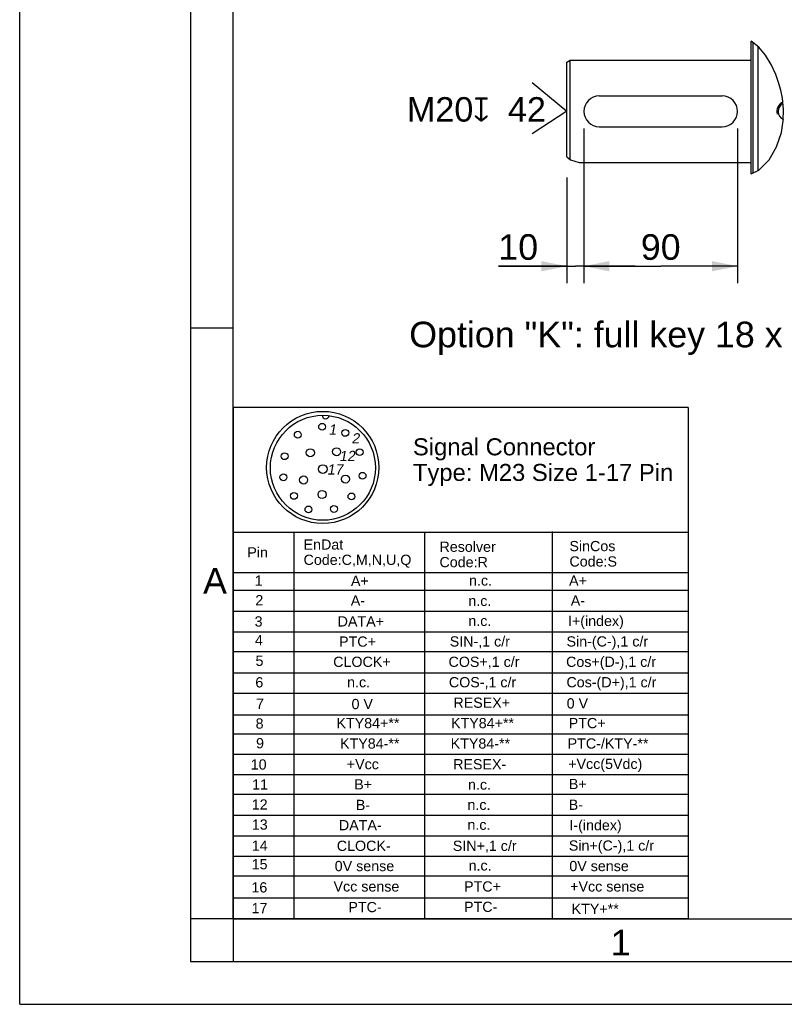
# Model space of a CAD drawing. Header units: millimetres. Extents: x 0 to 420, y 0 to 297.
# Tile 1 of 63: x 0 to 90, y 0 to 115. Entities that reach past the tile are written whole.
import ezdxf

# ---------------------------------------------------------------- set-up
doc = ezdxf.new("R2010")
doc.units = ezdxf.units.MM
doc.header["$LTSCALE"] = 23.1
doc.layers.get('0').update_dxf_attribs({"linetype": 'CONTINUOUS'})
for name, color, linetype in [('COMPONENTS', 7, 'CONTINUOUS'), ('DETAIL', 7, 'CONTINUOUS'), ('DIMENSION', 7, 'CONTINUOUS')]:
    doc.layers.add(name, color=color, linetype=linetype)
doc.styles.get("Standard").update_dxf_attribs({"font": 'arial.ttf'})
doc.styles.add('TEXTSTYLE_2', font='arial.ttf')
doc.styles.add('TEXTSTYLE_4', font='gdt')
doc.dimstyles.new('DIMSTYLE_11', dxfattribs={"dimtxt": 3, "dimasz": 3, "dimexe": 0.18, "dimexo": 0.0625, "dimgap": 0.09, "dimtad": 1, "dimdec": 3, "dimlfac": 5, "dimdsep": 46, "dimtxsty": 'STANDARD', "dimblk": '_FILLED', "dimblk1": '_FILLED', "dimblk2": '_FILLED', "dimcen": 0.09, "dimadec": 0, "dimazin": 0, "dimtp": 0.2, "dimtm": 0.2, "dimtfac": 1, "dimtdec": 3, "dimtofl": 0, "dimtmove": 0, "dimatfit": 3, "dimldrblk": '_FILLED', "dimfxl": 1, "dimtolj": 1, "dimarcsym": 0})
doc.dimstyles.new('DIMSTYLE_12', dxfattribs={"dimtxt": 3, "dimasz": 3, "dimexe": 0.18, "dimexo": 0.0625, "dimgap": 0.09, "dimtad": 1, "dimdec": 3, "dimlfac": 5, "dimdsep": 46, "dimtxsty": 'STANDARD', "dimblk": '_FILLED', "dimblk1": '_FILLED', "dimblk2": '_FILLED', "dimcen": 0.09, "dimadec": 0, "dimazin": 0, "dimtp": 0.3, "dimtm": 0.3, "dimtfac": 1, "dimtdec": 3, "dimtofl": 0, "dimtmove": 0, "dimatfit": 3, "dimldrblk": '_FILLED', "dimfxl": 1, "dimtolj": 1, "dimarcsym": 0})

# ---------------------------------------------------------------- blocks, each defined once
blk = doc.blocks.new('_FILLED')
at = {"color": 0, "linetype": 'BYBLOCK'}
blk.add_solid([(0, 0), (-1, 0.2), (-1, -0.2)], dxfattribs=at)
blk = doc.blocks.new('*D17')
at = {"layer": 'DIMENSION', "color": 2, "linetype": 'CONTINUOUS'}
for p, q in [((66.09, 102.63), (66.09, 84.48)), ((64.09, 96.86), (64.09, 84.48)), ((64.09, 86.48), (56.07, 86.48)), ((56.07, 86.48), (65.09, 86.48)), ((72.09, 86.48), (65.09, 86.48)), ((66.09, 86.48), (72.09, 86.48))]:
    blk.add_line(p, q, dxfattribs=at)
at = {"layer": 'DIMENSION', "color": 2, "linetype": 'CONTINUOUS', "xscale": 3, "yscale": 3, "zscale": 3}
blk.add_blockref('_FILLED', (64.09, 86.48), dxfattribs=at)
at = {"layer": 'DIMENSION', "color": 2, "linetype": 'CONTINUOUS', "xscale": 3, "yscale": 3, "zscale": 3, "rotation": 180}
blk.add_blockref('_FILLED', (66.09, 86.48), dxfattribs=at)
at = {"layer": 'DIMENSION', "color": 2, "linetype": 'CONTINUOUS', "insert": (60.73, 90.23), "char_height": 3, "width": 4.6617, "attachment_point": 3, "line_spacing_factor": 0.9}
blk.add_mtext('10', dxfattribs=at)
blk = doc.blocks.new('*D18')
at = {"layer": 'DIMENSION', "color": 2, "linetype": 'CONTINUOUS'}
for p, q in [((66.09, 102.63), (66.09, 84.48)), ((84.09, 102.63), (84.09, 84.48)), ((66.09, 86.48), (75.09, 86.48)), ((84.09, 86.48), (75.09, 86.48))]:
    blk.add_line(p, q, dxfattribs=at)
at = {"layer": 'DIMENSION', "color": 2, "linetype": 'CONTINUOUS', "xscale": 3, "yscale": 3, "zscale": 3, "rotation": 180}
blk.add_blockref('_FILLED', (66.09, 86.48), dxfattribs=at)
at = {"layer": 'DIMENSION', "color": 2, "linetype": 'CONTINUOUS', "xscale": 3, "yscale": 3, "zscale": 3}
blk.add_blockref('_FILLED', (84.09, 86.48), dxfattribs=at)
at = {"layer": 'DIMENSION', "color": 2, "linetype": 'CONTINUOUS', "insert": (75.09, 90.23), "char_height": 3, "width": 4.6617, "attachment_point": 2, "line_spacing_factor": 0.9}
blk.add_mtext('90', dxfattribs=at)
blk = doc.blocks.new('17PINS_BL2', base_point=(51.65, 39.93))
at = {"layer": 'DETAIL', "color": 2, "linetype": 'CONTINUOUS'}
for p, q in [((24.99, 69.93), (24.99, 9.93)), ((78.31, 69.93), (24.99, 69.93)), ((78.31, 69.93), (78.31, 10)), ((62.37, 55.39), (62.37, 10)), ((24.99, 55.32), (78.31, 55.32)), ((32.11, 55.32), (32.11, 10)), ((47.42, 55.32), (47.42, 10)), ((24.99, 50.58), (78.31, 50.58)), ((24.99, 48.54), (78.31, 48.54)), ((24.99, 46.08), (78.31, 46.08)), ((24.99, 43.65), (78.31, 43.65)), ((24.99, 41.35), (78.31, 41.35)), ((24.99, 38.83), (78.31, 38.83)), ((24.99, 36.46), (78.31, 36.46)), ((24.99, 33.92), (78.31, 33.92)), ((24.99, 31.69), (78.31, 31.69)), ((24.99, 29.31), (78.31, 29.31)), ((24.99, 26.91), (78.31, 26.91)), ((78.31, 24.58), (24.99, 24.58)), ((24.99, 22.16), (78.31, 22.16)), ((24.99, 19.72), (78.31, 19.72)), ((24.99, 17.37), (78.31, 17.37)), ((24.99, 15.04), (78.31, 15.04)), ((24.99, 12.47), (78.31, 12.47)), ((78.25, 10), (24.99, 10))]:
    blk.add_line(p, q, dxfattribs=at)
for centre, radius in [((35.49, 62.9), 6.57), ((35.51, 62.86), 6.15), ((32.57, 66.74), 0.402), ((35.42, 67.66), 0.402), ((38.14, 66.95), 0.402), ((31.03, 64.22), 0.402), ((34.04, 64.62), 0.47), ((37.12, 64.74), 0.47), ((39.82, 64.69), 0.402), ((35.5, 62.71), 0.515), ((40.16, 61.92), 0.402), ((30.89, 61.75), 0.402), ((33.25, 61.43), 0.47), ((38.16, 61.53), 0.47), ((35.42, 59.73), 0.47), ((32.12, 59.57), 0.402), ((38.86, 59.5), 0.402), ((33.82, 57.98), 0.402), ((36.81, 58.04), 0.402)]:
    blk.add_circle(centre, radius, dxfattribs=at)
blk.add_arc((35.84, 69), 0.403, 178.7834, 355.0273, dxfattribs=at)
at = {"layer": 'DETAIL', "color": 2, "linetype": 'CONTINUOUS', "oblique": 10}
for s, height, p in [('1', 1.2, (36.16, 66.74)), ('2', 1.2, (38.86, 65.71)), ('12', 1.196, (37.41, 63.65)), ('17', 1.196, (35.99, 62.07))]:
    blk.add_text(s, height=height, dxfattribs=at).set_placement(p)
at = {"layer": 'DETAIL', "color": 2, "linetype": 'CONTINUOUS'}
for s, height, p in [('Signal Connector', 1.9939, (46.06, 64.32)), ('Type: M23 Size 1-17 Pin', 1.9939, (46.06, 61.32)), ('EnDat', 1.196, (33.25, 53.27)), ('Resolver', 1.196, (49.17, 53.01)), ('SinCos', 1.196, (64.39, 53.09)), ('Pin', 1.196, (26.66, 52.35)), ('Code:C,M,N,U,Q', 1.1964, (33.25, 51.48)), ('Code:R', 1.196, (49.17, 51.21)), ('Code:S', 1.196, (64.39, 51.29)), ('1', 1.2, (27.52, 49.04)), ('A+', 1.196, (38.8, 49.02)), ('n.c.', 1.196, (52.63, 49.06)), ('A+', 1.196, (64.35, 49.05)), ('2', 1.2, (27.6, 46.75)), ('A-', 1.196, (38.78, 46.71)), ('n.c.', 1.196, (52.55, 46.67)), ('A-', 1.196, (64.55, 46.71)), ('3', 1.2, (27.51, 44.26)), ('DATA+', 1.196, (37.24, 44.26)), ('n.c.', 1.196, (52.55, 44.33)), ('I+(index)', 1.196, (64.22, 44.32)), ('4', 1.2, (27.55, 42.06)), ('PTC+', 1.196, (37.41, 41.9)), ('SIN-,1 c/r', 1.196, (50.37, 41.92)), ('Sin-(C-),1 c/r', 1.1964, (64.05, 41.92)), ('5', 1.2, (27.62, 39.65)), ('CLOCK+', 1.196, (36.72, 39.53)), ('COS+,1 c/r', 1.196, (50.23, 39.53)), ('Cos+(D-),1 c/r', 1.1964, (64, 39.53)), ('6', 1.2, (27.6, 37.12)), ('COS-,1 c/r', 1.196, (50.27, 37.14)), ('Cos-(D+),1 c/r', 1.1964, (64.04, 37.14)), ('n.c.', 1.196, (38.35, 37.14)), ('7', 1.2, (27.68, 34.61)), ('0 V', 1.196, (38.87, 34.58)), ('RESEX+', 1.196, (50.8, 34.74)), ('0 V', 1.196, (64.07, 34.66)), ('8', 1.2, (27.63, 32.3)), ('KTY84+**', 1.196, (37.1, 32.35)), ('KTY84+**', 1.196, (50.52, 32.35)), ('PTC+', 1.196, (64.31, 32.35)), ('9', 1.2, (27.68, 29.99)), ('KTY84-**', 1.196, (37.52, 29.96)), ('KTY84-**', 1.196, (50.48, 29.96)), ('PTC-/KTY-**', 1.1964, (64.18, 29.96)), ('+Vcc(5Vdc)', 1.196, (64.25, 27.57)), ('10', 1.196, (27.06, 27.5)), ('+Vcc', 1.196, (38.31, 27.54)), ('RESEX-', 1.196, (50.77, 27.53)), ('11', 1.196, (27.22, 25.16)), ('B+', 1.196, (39.18, 25.17)), ('n.c.', 1.196, (52.51, 25.14)), ('B+', 1.196, (64.32, 25.21)), ('12', 1.196, (27.18, 22.81)), ('B-', 1.196, (39.37, 22.76)), ('n.c.', 1.196, (52.45, 22.78)), ('B-', 1.196, (64.31, 22.78)), ('13', 1.196, (27.19, 20.46)), ('DATA-', 1.196, (37.39, 20.39)), ('n.c.', 1.196, (52.45, 20.44)), ('I-(index)', 1.196, (64.39, 20.39)), ('14', 1.196, (27.18, 17.99)), ('CLOCK-', 1.196, (37.14, 17.97)), ('SIN+,1 c/r', 1.196, (50.73, 17.97)), ('Sin+(C-),1 c/r', 1.1964, (64.32, 18)), ('15', 1.196, (27.17, 15.81)), ('0V sense', 1.196, (36.9, 15.6)), ('n.c.', 1.196, (52.58, 15.67)), ('0V sense', 1.196, (64.38, 15.6)), ('16', 1.196, (27.14, 13.1)), ('Vcc sense', 1.196, (36.76, 13.21)), ('PTC+', 1.196, (52.05, 13.21)), ('+Vcc sense', 1.196, (64.48, 13.21)), ('17', 1.196, (27.16, 10.67)), ('PTC-', 1.196, (38.5, 10.79)), ('PTC-', 1.196, (52.05, 10.82)), ('KTY+**', 1.196, (64.65, 10.58))]:
    blk.add_text(s, height=height, dxfattribs=at).set_placement(p)
blk = doc.blocks.new('CENTER_HOLE_ASM_BL4', base_point=(54.72, 105))
at = {"layer": 'DETAIL', "color": 2, "linetype": 'CONTINUOUS'}
for p, q in [((60.02, 108), (64.09, 104.63)), ((64.09, 104.63), (60.02, 102))]:
    blk.add_line(p, q, dxfattribs=at)
for s, p in [('M20', (45.35, 103.42)), ('42', (57.19, 103.42))]:
    blk.add_text(s, height=2.865, dxfattribs=at).set_placement(p)
at = {"layer": 'DETAIL', "color": 2, "linetype": 'CONTINUOUS', "style": 'TEXTSTYLE_4'}
blk.add_text('x', height=2.86, dxfattribs=at).set_placement((53.13, 103.42))

msp = doc.modelspace()

# ---------------------------------------------------------------- linework, layer by layer
at = {"color": 2, "linetype": 'CONTINUOUS'}
for p, q in [((0, 0), (0, 297)), ((20, 292), (20, 5)), ((20, 79.25), (25, 79.25)), ((25, 10), (20, 10)), ((25, 10), (25, 5)), ((20, 5), (415, 5)), ((0, 0), (232.75, 0))]:
    msp.add_line(p, q, dxfattribs=at)
at = {"color": 7, "linetype": 'CONTINUOUS'}
for p, q in [((25, 10), (25, 287)), ((86.57553, 112.1517), (85.69678, 112.85606)), ((87.36096, 111.2011), (86.57553, 112.1517)), ((88.02771, 110.1075), (87.36096, 111.2011)), ((88.57304, 108.93349), (88.02771, 110.1075)), ((88.9049, 108.02048), (88.57304, 108.93349)), ((89.16411, 107.09607), (88.9049, 108.02048)), ((89.34985, 106.15918), (89.16411, 107.09607)), ((89.48146, 104.83913), (89.34985, 106.15918)), ((89.45087, 103.50384), (89.48146, 104.83913)), ((89.23887, 102.16417), (89.45087, 103.50384)), ((88.67215, 100.46263), (89.23887, 102.16417)), ((87.78048, 98.93025), (88.67215, 100.46263)), ((64.09278, 99.29809), (64.51475, 98.94667)), ((64.51475, 98.94667), (65.5413, 98.62595)), ((86.57553, 97.72527), (87.78048, 98.93025)), ((85.69678, 97.32152), (86.57553, 97.72527)), ((25, 10), (410, 10))]:
    msp.add_line(p, q, dxfattribs=at)
at = {"layer": 'COMPONENTS', "color": 7, "linetype": 'CONTINUOUS'}
for p, q in [((85.69678, 97.32152), (85.69678, 112.85606)), ((85.89681, 112.69573), (85.89681, 97.41342)), ((86.49678, 97.68909), (86.49678, 112.21482)), ((64.09278, 110.39501), (64.49278, 110.62595)), ((64.09278, 99.29809), (64.09278, 110.39498)), ((64.49278, 98.96497), (64.49278, 110.62595)), ((64.49278, 110.62595), (85.69678, 110.62595)), ((67.89278, 106.42595), (82.29278, 106.42595)), ((67.89278, 102.82595), (82.29278, 102.82595)), ((65.5413, 98.62595), (85.69678, 98.62595))]:
    msp.add_line(p, q, dxfattribs=at)
for centre, radius, start, end in [((67.89278, 104.62595), 1.8, 90, 270), ((82.29278, 104.62595), 1.8, 270, 90), ((89.89678, 104.62595), 1.05, 117.6229467, 245.0997092)]:
    msp.add_arc(centre, radius, start, end, dxfattribs=at)
at = {"layer": 'COMPONENTS', "color": 2, "linetype": 'CONTINUOUS'}
msp.add_arc((89.89678, 104.62595), 1.2, 114.7689828, 195, dxfattribs=at)

# ---------------------------------------------------------------- block references
at = {"layer": 'DETAIL', "color": 2, "linetype": 'CONTINUOUS'}
for name, p in [('CENTER_HOLE_ASM_BL4', (54.72304, 105.00304)), ('17PINS_BL2', (51.65422, 39.93288))]:
    msp.add_blockref(name, p, dxfattribs=at)

# ---------------------------------------------------------------- texts
at = {"color": 2, "linetype": 'CONTINUOUS', "char_height": 3, "attachment_point": 1, "line_spacing_factor": 0.9, "style": 'TEXTSTYLE_2'}
for s, insert, width in [('A', (21.4816, 51.11363), 2.7881041), ('1', (69.23353, 8.72631), 2.330855)]:
    msp.add_mtext(s, dxfattribs=dict(at, insert=insert, width=width))
at = {"layer": 'DETAIL', "color": 2, "linetype": 'CONTINUOUS', "insert": (45.63263, 79.98096), "char_height": 3, "width": 58.2620963, "attachment_point": 1, "line_spacing_factor": 0.9}
msp.add_mtext('Option "K": full key 18 x 11 x 90', dxfattribs=at)

# ---------------------------------------------------------------- dimensions: what is measured, and where the dimension line sits
at = {"layer": 'DIMENSION', "color": 2, "linetype": 'CONTINUOUS'}
for base, p1, p2, dimstyle, picture, middle in [((66.09278, 86.48096), (64.09278, 96.85689), (66.09278, 102.62595), 'DIMSTYLE_11', '*D17', (53.7381, 88.73096)), ((84.09278, 86.48096), (66.09278, 102.62595), (84.09278, 102.62595), 'DIMSTYLE_12', '*D18', (72.76193, 88.73096))]:
    dim = msp.add_linear_dim(base=base, p1=p1, p2=p2, dimstyle=dimstyle, dxfattribs=at)
    dim.commit()
    dim.dimension.update_dxf_attribs({"geometry": picture, "text_midpoint": middle, "dimtype": 160})

doc.saveas('drawing.dxf')
